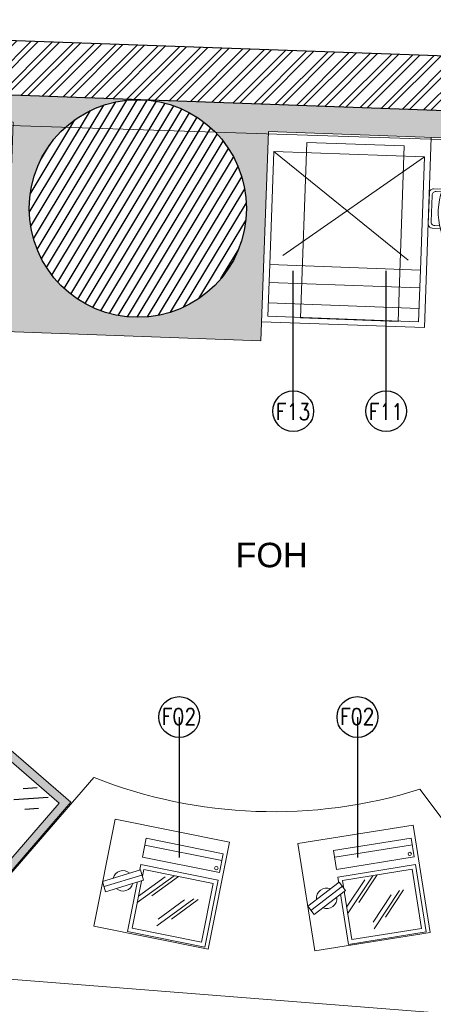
# Model space of a CAD drawing. Header units: millimetres. Extents: x 297264 to 416219, y -77299 to -23696.
# Tile 55 of 187: x 305046 to 306568, y -29263 to -25642. Entities that reach past the tile are written whole.
import ezdxf

# ---------------------------------------------------------------- set-up
doc = ezdxf.new("R2010")
doc.units = ezdxf.units.MM
doc.header["$LTSCALE"] = 2.5
doc.linetypes.add('DASHED', pattern=[19.05, 12.7, -6.35])
doc.linetypes.add('HIDDEN2', pattern=[4.7625, 3.175, -1.5875])
doc.layers.add('BA-DEMOLISTION WALL', color=3, linetype='Continuous')
doc.layers.add('sp04000g0$0$S-COLS-PATT', color=252, linetype='Continuous')
for name, color, linetype, lineweight in [('CKD Equipments', 252, 'Continuous', 0), ('CKD-Equipements', 252, 'Continuous', 0), ('ELEVATION 1', 143, 'Continuous', 18), ('ELEVATION 4', 157, 'Continuous', 9), ('FURNITURES', 30, 'Continuous', 15), ('HATCH LIGHT', 250, 'Continuous', 0), ('K Equipment', 30, 'Continuous', 9), ('K Equipment UC', 251, 'Continuous', 5), ('ROOM TEXT', 7, 'Continuous', 5), ('TEXT', 40, 'Continuous', 0), ('WALL', 132, 'Continuous', 25)]:
    doc.layers.add(name, color=color, linetype=linetype, lineweight=lineweight)
doc.styles.add('MTEXT', font='romans.shx', dxfattribs={"width": 0.85})
doc.styles.add('RG_3F_TITLE BLOCK_A1$0$A1 TBLOCK LBV$0$Style-arial', font='arial.ttf')
doc.styles.get("Standard").update_dxf_attribs({"font": 'GOTHIC.TTF'})
doc.dimstyles.new('AJKD_30', dxfattribs={"dimscale": 30, "dimtxt": 2, "dimasz": 1, "dimexe": 0.8, "dimexo": 0.8, "dimgap": 0.5, "dimtad": 1, "dimdec": 0, "dimzin": 0, "dimdsep": 46, "dimtxsty": 'Standard', "dimblk": 'ARCHTICK', "dimcen": 0.125, "dimclrd": 251, "dimclre": 251, "dimclrt": 42, "dimadec": 0, "dimazin": 0, "dimtfac": 1, "dimtdec": 0, "dimtix": 1, "dimtmove": 0, "dimatfit": 3, "dimfxl": 1, "dimtolj": 1, "dimtzin": 0, "dimarcsym": 1})

# ---------------------------------------------------------------- blocks, each defined once
blk = doc.blocks.new('pos')
at = {"layer": 'CKD-Equipements', "color": 1}
blk.add_line((206081.3, 97081.2), (206370.8, 97081.2), dxfattribs=at)
for points in [[(206370.8, 97036.1), (206370.8, 97106.6), (206081.3, 97106.6), (206081.3, 97036.1)], [(206080.6, 96757), (206371, 96757), (206371, 97007.7), (206080.6, 97007.7)], [(206095.6, 96992.7), (206095.6, 96772), (206356, 96772), (206356, 96992.7)]]:
    blk.add_lwpolyline(points, close=True, dxfattribs=at)
for points in [[(206209.6, 96992.1), (206095.6, 96868.2)], [(206177.1, 96981.7), (206095.6, 96893.1)], [(206225.3, 96992.7), (206143.2, 96903.4)], [(206297, 96922.5), (206183, 96798.6)], [(206264.6, 96912.2), (206183, 96823.5)], [(206312.7, 96923.1), (206230.6, 96833.8)]]:
    blk.add_lwpolyline(points, dxfattribs=at)
blk.add_circle((206356, 97049.7), 6.27, dxfattribs=at)
for start, end in [(59.5319, 177.1175), (239.5319, 357.1175)]:
    blk.add_arc((206028.2, 96936.6), 37.6, start, end, dxfattribs=at)
at = {"color": 1}
blk.add_wipeout([(206101.7, 96954.1), (206083.2, 96988.4), (205954.7, 96919.1), (205973.2, 96884.8)], dxfattribs=at).dxf.layer = 'CKD-Equipements'
at = {"layer": 'CKD-Equipements', "color": 1}
for p, q in [((206083.2, 96988.4), (205954.7, 96919.1)), ((205964, 96901.9), (206092.5, 96971.2)), ((206101.7, 96954.1), (206083.2, 96988.4)), ((206101.7, 96954.1), (205973.2, 96884.8)), ((205973.2, 96884.8), (205954.7, 96919.1))]:
    blk.add_line(p, q, dxfattribs=at)
blk.add_lwpolyline([(206385.2, 97152.6), (205955.1, 97152.6), (205955.1, 96752.2), (206385.2, 96752.2)], close=True, dxfattribs=at)
blk = doc.blocks.new('A$C7a6a0475')
for p, q in [((325.4, 415.9), (289.6, 415.9)), ((249.6, 175.9), (249.6, 375.9)), ((325.4, 135.9), (289.6, 135.9))]:
    blk.add_line(p, q)
at = {"elevation": 0}
for points in [[(167.8, 518), (167.8, 552.3, -0.414214), (182.8, 567.3), (303.7, 567.3, -0.414214), (318.7, 552.3), (318.7, 520.7)], [(177.8, 521.1), (177.8, 542.3, -0.414214), (192.8, 557.3), (293.7, 557.3, -0.414214), (308.7, 542.3), (308.7, 523.5)], [(167.8, 49.3), (167.8, 15, 0.414214), (182.8, 0), (303.7, 0, 0.414214), (318.7, 15), (318.7, 46.6)], [(177.8, 46.2), (177.8, 25, 0.414214), (192.8, 10), (293.7, 10, 0.414214), (308.7, 25), (308.7, 43.8)]]:
    blk.add_lwpolyline(points, format="xyb", dxfattribs=at)
blk.add_circle((271.1, 283.7), 20)
for centre, radius, start, end in [((247.5, 283.7), 247.5, 71.6585, 288.3415), ((247.5, 283.7), 232.5, 71.6585, 288.3415), ((289.6, 375.9), 40, 90, 180), ((289.6, 175.9), 40, 180, 270)]:
    blk.add_arc(centre, radius, start, end)
at = {"linetype": 'HIDDEN2', "ltscale": 0.1}
for radius in [232.5, 247.5]:
    blk.add_arc((247.5, 283.7), radius, 288.3415, 71.6585, dxfattribs=at)
blk = doc.blocks.new('A$Cb31a83a8')
at = {"linetype": 'DASHED', "ltscale": 20}
for p, q in [((0, 606.1, 0), (0, 416.1, 0)), ((555, 606.1, 0), (0, 606.1, 0)), ((555, 416.1, 0), (555, 606.1, 0)), ((555, 557, 0), (0, 557, 0)), ((555, 482, 0), (0, 482, 0)), ((555, 0, 0), (0, 416.1, 0)), ((0, 0, 0), (555, 416.1, 0))]:
    blk.add_line(p, q, dxfattribs=at)
at = {"linetype": 'DASHED', "ltscale": 20, "elevation": 0}
blk.add_lwpolyline([(0, 416.1), (555, 416.1), (555, 0), (0, 0)], close=True, dxfattribs=at)
blk = doc.blocks.new('_ArchTick')
at = {"color": 0, "linetype": 'ByBlock', "const_width": 0.15}
blk.add_lwpolyline([(-0.5, -0.5), (0.5, 0.5)], dxfattribs=at)

msp = doc.modelspace()

# ---------------------------------------------------------------- hatches: boundary and pattern name
at = {"layer": 'BA-DEMOLISTION WALL', "ltscale": 1000, "true_color": 0xeea205}
h = msp.add_hatch(dxfattribs=at)
h.set_pattern_fill('GOST_GLASS', color=40, scale=25.4, angle=319.1628)
h.set_pattern_definition([(184.1627614, (986615.43, -2981943.46), (-163.060663, 140.935234), [127, -177.8]), (184.1627614, (986574.66, -2981908.23), (-163.060663, 140.935234), [50.8, -254]), (184.1627614, (986580.2, -2981984.22), (-163.060663, 140.935234), [50.8, -254])])
h.paths.add_polyline_path([(304795.2, -28980.5), (303933, -28234.8), (304328.8, -27777.2), (305191, -28523)])
at = {"layer": 'CKD Equipments'}
h = msp.add_hatch(color=4, dxfattribs=at)
h.dxf.hatch_style = 1
h.paths.add_polyline_path([(304798.3, -29022.9), (303890.7, -28237.9), (304325.7, -27734.9), (305233.3, -28519.9)])
h.paths.add_polyline_path([(304795.2, -28980.5), (303933, -28234.8), (304328.8, -27777.2), (305191, -28523)], flags=16)
at = {"layer": 'HATCH LIGHT', "true_color": 0x636466}
h = msp.add_hatch(dxfattribs=at)
h.set_pattern_fill('ANSI32', color=251, scale=6)
h.set_pattern_definition([(45, (233893.35, -46725.026), (-40.411153, 40.411153), []), (45, (233920.29, -46725.026), (-40.411153, 40.411153), [])])
h.paths.add_polyline_path([(311036.2, -32590), (310842.2, -32638.8), (311023.8, -33359.7), (298471.1, -33359.6, -0.000263), (298456.6, -33559.6), (311280.4, -33559.7)])
h.paths.add_polyline_path([(298885.1, -25157.1), (298685, -25157.1, -0.011972), (298203.8, -34256), (298404.4, -34256, 0.01196)])
h.paths.add_polyline_path([(298868.7, -25697.6), (308547.7, -26046.6, 0.003501), (309041.7, -26800.6), (309209.3, -26691.5), (308659.2, -25850.5), (298874.9, -25497.7, -0.000262)])
h = msp.add_hatch(dxfattribs=at)
h.set_pattern_fill('ANSI36', color=251, scale=7)
h.set_pattern_definition([(45, (233893.352, -46725.026), (11.786586, 43.2174826), [55.5625, -11.1125, 0, -11.1125])])
h.paths.add_polyline_path([(304993.7, -26789), (305933.1, -26822.8), (305960.9, -26053.4), (308491.9, -26144.6), (308958.5, -26856), (309041.7, -26800.6, -0.003501), (308547.7, -26046.6), (305494.8, -25936.7, -0.403697), (305880.4, -26336.4, -1), (305080.4, -26336.4, -0.424809), (305494.8, -25936.7), (301662.2, -25798.4), (301658.6, -25898.3), (305021.5, -26019.5)])
at = {"layer": 'sp04000g0$0$S-COLS-PATT'}
h = msp.add_hatch(dxfattribs=at)
h.set_pattern_fill('ANSI31', color=256, scale=10, angle=13.9772, style=0)
h.set_pattern_definition([(58.97724, (70053.436, -81155.115), (-27.2085637, 16.3632687), [])])
edge = h.paths.add_edge_path()
edge.add_arc((305480.4, -26336.4), 400, 0, 360)

# ---------------------------------------------------------------- linework, layer by layer
at = {"layer": 'CKD Equipments'}
msp.add_lwpolyline([(304798.3, -29022.9), (303890.7, -28237.9), (304325.7, -27734.9), (305233.3, -28519.9), (304798.3, -29022.9)], dxfattribs=at)
msp.add_lwpolyline([(304795.2, -28980.5), (303933, -28234.8), (304328.8, -27777.2), (305191, -28523)], close=True, dxfattribs=at)
at = {"layer": 'ELEVATION 1'}
msp.add_lwpolyline([(309041.7, -26800.6), (308958.5, -26856), (308491.9, -26144.6), (305960.9, -26053.4), (305933.1, -26822.8), (304993.7, -26789), (305021.5, -26019.5), (301658.6, -25898.3)], dxfattribs=at)
at = {"layer": 'FURNITURES'}
for p, q in [((306560.5, -26075), (306535.3, -26774.5)), ((306535.3, -26774.5), (305935.7, -26752.9)), ((305319.1, -28428.8), (304695.2, -29146.4)), ((306518.3, -28472.1), (307088.9, -29232.7))]:
    msp.add_line(p, q, dxfattribs=at)
for radius, start, end in [(2715, 224.5735, 353.9316), (1800, 248.464, 287.4064)]:
    msp.add_arc((305979.9, -26754.5), radius, start, end, dxfattribs=at)
at = {"layer": 'K Equipment'}
msp.add_lwpolyline([(306438.1, -26751.6), (306078.8, -26738.7), (306102.1, -26093.5), (306461.3, -26106.4)], close=True, dxfattribs=at)
at = {"layer": 'WALL'}
msp.add_line((308659.2, -25850.5), (298875.9, -25497.7), dxfattribs=at)
at = {"layer": 'WALL', "flags": 128}
msp.add_lwpolyline([(309209.3, -26691.5), (309041.7, -26800.6, -0.003501), (308547.7, -26046.6), (298868.7, -25697.6)], format="xyb", dxfattribs=at)
at = {"layer": 'WALL'}
msp.add_circle((305480.4, -26336.4), 400, dxfattribs=at)

# ---------------------------------------------------------------- block references
at = {"layer": 'K Equipment UC', "xscale": 0.9559158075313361, "yscale": 0.9559158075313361, "zscale": 0.9559158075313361, "rotation": 267.7488789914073}
msp.add_blockref('A$C7a6a0475', (306561, -26103.5, -0.6), dxfattribs=at)
at = {"layer": 'K Equipment UC', "xscale": -1, "rotation": 177.9351876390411}
msp.add_blockref('A$Cb31a83a8', (305980.8, -26126.9, 0), dxfattribs=at)

# ---------------------------------------------------------------- texts
at = {"layer": 'ROOM TEXT', "char_height": 60, "style": 'MTEXT'}
for s, insert, attachment_point in [('\\A1;\\pxqc;F13', (305966.3, -27053.7, 0.2), 1), ('\\A1;\\pxqc;F11', (306308.3, -27053.7, 0.2), 1), ('\\A1;\\pxqc;F02', (305546.6, -28234.5, 0.2), 7), ('\\A1;\\pxqc;F02', (306202.5, -28234.5, 0.2), 7)]:
    msp.add_mtext_dynamic_manual_height_columns(s, width=170.917, gutter_width=1.8, heights=[0], dxfattribs=dict(at, insert=insert, attachment_point=attachment_point))
at = {"layer": 'TEXT', "insert": (306609.8, -27565.6, 0.2), "char_height": 90, "width": 1274.194, "attachment_point": 3, "style": 'RG_3F_TITLE BLOCK_A1$0$A1 TBLOCK LBV$0$Style-arial'}
msp.add_mtext('\\pxqc;FOH', dxfattribs=at)

# ---------------------------------------------------------------- leaders
at = {"layer": 'ELEVATION 4'}
for points in [[(306052.4, -27081.7), (306052.5, -26565.7)], [(306394.4, -27081.7), (306394.5, -26565.7)]]:
    msp.add_leader(points, dimstyle='AJKD_30', override={"dimasz": 5, "dimgap": 0.5, "dimtad": 0, "dimldrblk": 'DotBlank', "dimfxl": 0.18, "dimfxlon": 1, "dimarcsym": 2}, dxfattribs=at)

# ---------------------------------------------------------------- next in the draw order: block references
at = {"layer": 'K Equipment'}
for p, rotation in [((84380.6, -83428.7), 348.6826389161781), ((117958.3, -157008.4), 9.049369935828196)]:
    msp.add_blockref('pos', p, dxfattribs=dict(at, rotation=rotation))

# ---------------------------------------------------------------- next in the draw order: linework, layer by layer
at = {"layer": 'CKD Equipments'}
msp.add_lwpolyline([(298744.9, -30944.7), (301376.6, -30944.7), (301500.4, -27512.6), (304389.6, -27597.8), (303849.4, -28219), (304695.2, -29146.4), (306875.1, -29317.7), (308002.6, -28451), (308367.1, -26140.1), (298864.4, -25832), (298744.9, -30944.7)], dxfattribs=at)

# ---------------------------------------------------------------- next in the draw order: leaders
at = {"layer": 'ELEVATION 4'}
for points in [[(305632.6, -28206.5), (305632.7, -28722.5)], [(306288.6, -28206.5), (306288.7, -28722.5)]]:
    msp.add_leader(points, dimstyle='AJKD_30', override={"dimasz": 5, "dimgap": 0.5, "dimtad": 0, "dimldrblk": 'DotBlank', "dimfxl": 0.18, "dimfxlon": 1, "dimarcsym": 2}, dxfattribs=at)

doc.saveas('drawing.dxf')
